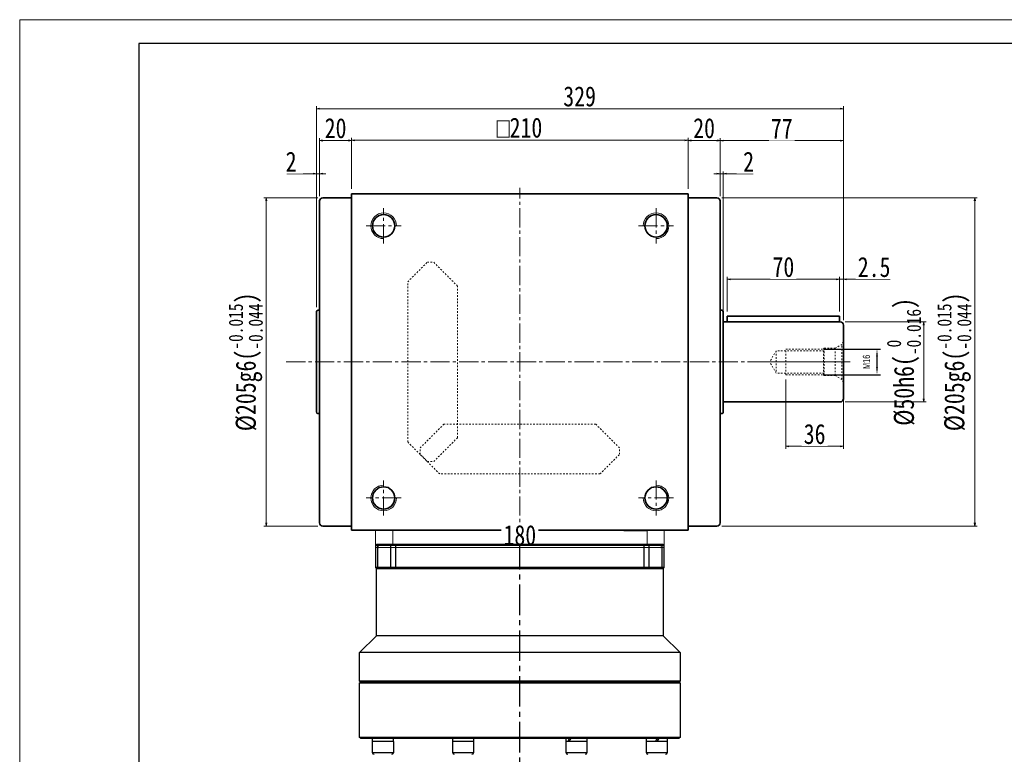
# Model space of a CAD drawing. Header units: millimetres. Extents: x 4321 to 5575, y 2156 to 3038.
# Tile 2 of 4: x 4328 to 4942, y 2579 to 3038. Entities that reach past the tile are written whole.
import ezdxf

# ---------------------------------------------------------------- set-up
doc = ezdxf.new("R2010")
doc.units = ezdxf.units.MM
doc.header["$PDSIZE"] = -5
for name, pattern in [('CENTER2', [28.575, 19.05, -3.175, 3.175, -3.175]), ('点画线', [18, 12, -2, 2, -2]), ('虚线', [2, 1, -1])]:
    doc.linetypes.add(name, pattern=pattern)
doc.layers.get('0').update_dxf_attribs({"lineweight": 35})
doc.layers.add('1轮廓实线层', color=7, linetype='Continuous')
doc.layers.add('3中心线层', color=1, linetype='CENTER2')
for name, color, linetype, lineweight in [('中心线层', 1, '点画线', 18), ('图框_外框线', 7, 'Continuous', 18), ('尺寸线层', 3, 'Continuous', 18), ('粗实线', 7, 'Continuous', 50), ('粗实线层', 7, 'Continuous', 35), ('虚线层', 6, '虚线', 18)]:
    doc.layers.add(name, color=color, linetype=linetype, lineweight=lineweight)
doc.styles.add('宋体', font='SimSun.ttf', dxfattribs={"width": 0.8})
doc.styles.add('标准', font='txt', dxfattribs={"width": 0.667})
doc.dimstyles.new('a4-1-1.5', dxfattribs={"dimtxt": 4.5, "dimasz": 4.5, "dimexe": 2.25, "dimexo": 0, "dimgap": 0.75, "dimtad": 1, "dimdec": 3, "dimdsep": 46, "dimtxsty": '标准', "dimblk": '_CAXARROW', "dimcen": 0, "dimdle": 9, "dimazin": 2, "dimtfac": 0.707107, "dimtdec": 3, "dimtix": 1, "dimtmove": 2, "dimatfit": 3, "dimfxl": 0, "dimfrac": 2, "dimtolj": 1, "dimarcsym": 0})
doc.dimstyles.new('A水平标注$0', dxfattribs={"dimtxt": 3.5, "dimasz": 2, "dimexe": 1.5, "dimexo": 3, "dimgap": 1.1, "dimtad": 1, "dimtoh": 1, "dimdec": 4, "dimdsep": 46, "dimtxsty": '宋体', "dimblk": 'OPEN', "dimcen": 3, "dimclrd": 3, "dimclre": 3, "dimclrt": 6, "dimadec": 0, "dimazin": 0, "dimtm": 1e-09, "dimtfac": 1, "dimtdec": 4, "dimtix": 1, "dimtmove": 0, "dimatfit": 3, "dimldrblk": 'OPEN', "dimfxl": 0, "dimlwd": 13, "dimlwe": 13, "dimarcsym": 0})

# ---------------------------------------------------------------- blocks, each defined once
blk = doc.blocks.new('m16螺纹中心孔_3')
at = {"layer": '中心线层', "linetype": '点画线', "lineweight": 18}
blk.add_line((49.71, 0), (-4.25, 0), dxfattribs=at)
at = {"layer": '粗实线层', "color": 6, "linetype": '虚线', "lineweight": 18}
for p, q in [((0, -12.65), (0, 12.65)), ((0, 12.65), (0.99, 10.93)), ((5.2, 8.5), (0.99, 10.93)), ((0.99, -10.93), (0.99, 10.93)), ((12, 8.5), (5.2, 8.5)), ((5.2, -8.5), (5.2, 8.5)), ((12.5, 8), (12, 8.5)), ((12, -8.5), (12, 8.5)), ((12, 7), (42, 7)), ((36, 8), (12.5, 8)), ((12.5, -8), (12.5, 8)), ((36, -8), (36, 8)), ((42, 7), (46.04, 0)), ((42, 7), (42, -7)), ((42, -7), (46.04, 0)), ((0, -12.65), (0.99, -10.93)), ((5.2, -8.5), (0.99, -10.93)), ((12, -8.5), (5.2, -8.5)), ((12, -7), (42, -7)), ((12.5, -8), (12, -8.5)), ((36, -8), (12.5, -8))]:
    blk.add_line(p, q, dxfattribs=at)
blk = doc.blocks.new('_Open')
at = {"color": 0, "linetype": 'ByBlock', "lineweight": -2}
for p, q in [((-1, 0.17), (0, 0)), ((-1, -0.17), (0, 0)), ((0, 0), (-1, 0))]:
    blk.add_line(p, q, dxfattribs=at)
blk = doc.blocks.new('*X2')
at = {"layer": 'Defpoints', "color": 0, "transparency": 16777216}
for p in [(4516.8, 2926.67), (4481.52, 2721.67), (4516.8, 2721.67)]:
    blk.add_point(p, dxfattribs=at)
at = {"layer": '尺寸线层', "color": 3, "lineweight": 13, "transparency": 16777216}
for p, q in [((4513.8, 2926.67), (4480.02, 2926.67)), ((4481.52, 2924.67), (4481.52, 2723.67)), ((4513.8, 2721.67), (4480.02, 2721.67))]:
    blk.add_line(p, q, dxfattribs=at)
at = {"layer": '尺寸线层', "color": 3, "lineweight": 13, "transparency": 16777216, "xscale": 2, "yscale": 2, "zscale": 2}
for p, rotation in [((4481.52, 2926.67), 90), ((4481.52, 2721.67), 270)]:
    blk.add_blockref('_Open', p, dxfattribs=dict(at, rotation=rotation))
at = {"layer": '尺寸线层', "color": 6, "transparency": 16777216, "insert": (4468.71, 2824.17), "char_height": 12.5, "attachment_point": 5, "rotation": 90, "style": '宋体'}
blk.add_mtext('{\\A1;\\A1;%%C205g6({\\H0.707107x;\\S-0.015^ -0.044;})}', dxfattribs=at)
blk = doc.blocks.new('*X3')
at = {"layer": 'Defpoints', "color": 0, "transparency": 16777216}
for p in [(4744.8, 2962.57), (4534.8, 2929.17), (4744.8, 2929.17)]:
    blk.add_point(p, dxfattribs=at)
at = {"layer": '尺寸线层', "color": 3, "lineweight": 13, "transparency": 16777216}
for p, q in [((4534.8, 2932.17), (4534.8, 2964.07)), ((4536.8, 2962.57), (4742.8, 2962.57)), ((4744.8, 2932.17), (4744.8, 2964.07))]:
    blk.add_line(p, q, dxfattribs=at)
at = {"layer": '尺寸线层', "color": 3, "lineweight": 13, "transparency": 16777216, "xscale": 2, "yscale": 2, "zscale": 2}
for p, rotation in [((4534.8, 2962.57), 179.9999999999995), ((4744.8, 2962.57), 359.9999999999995)]:
    blk.add_blockref('_Open', p, dxfattribs=dict(at, rotation=rotation))
at = {"layer": '尺寸线层', "color": 6, "transparency": 16777216, "insert": (4639.58, 2970.39), "char_height": 12.5, "attachment_point": 5, "style": '宋体', "bg_fill": 3, "box_fill_scale": 1.1, "bg_fill_color": 257, "bg_fill_transparency": 0}
blk.add_mtext('{\\famgdt|b0|i0|c0|p0;o}{210}', dxfattribs=at)
blk = doc.blocks.new('*X4')
at = {"layer": 'Defpoints', "color": 0, "transparency": 16777216}
for p in [(4534.8, 2929.17), (4514.8, 2924.67)]:
    blk.add_point(p, dxfattribs=at)
at = {"layer": '尺寸线层', "color": 3, "lineweight": 13, "transparency": 16777216}
for p, q in [((4514.8, 2927.67), (4514.8, 2963.97)), ((4532.8, 2962.47), (4516.8, 2962.47)), ((4534.8, 2932.17), (4534.8, 2963.97))]:
    blk.add_line(p, q, dxfattribs=at)
at = {"layer": '尺寸线层', "color": 3, "lineweight": 13, "transparency": 16777216, "xscale": 2, "yscale": 2, "zscale": 2, "rotation": 180}
blk.add_blockref('_Open', (4514.8, 2962.47), dxfattribs=at)
at = {"layer": '尺寸线层', "color": 3, "lineweight": 13, "transparency": 16777216, "xscale": 2, "yscale": 2, "zscale": 2}
blk.add_blockref('_Open', (4534.8, 2962.47), dxfattribs=at)
at = {"layer": '尺寸线层', "color": 6, "transparency": 16777216, "insert": (4524.8, 2970.08), "char_height": 12.5, "attachment_point": 5, "style": '宋体', "bg_fill": 3, "box_fill_scale": 1.1, "bg_fill_color": 257, "bg_fill_transparency": 0}
blk.add_mtext('20', dxfattribs=at)
at = {"layer": 'Defpoints', "color": 0, "transparency": 16777216}
blk.add_point((4514.8, 2962.47), dxfattribs=at)
blk = doc.blocks.new('*X5')
at = {"layer": 'Defpoints', "color": 0, "transparency": 16777216}
for p in [(4512.8, 2941.71), (4514.8, 2924.67), (4512.8, 2855.42)]:
    blk.add_point(p, dxfattribs=at)
at = {"layer": '尺寸线层', "color": 3, "lineweight": 13, "transparency": 16777216}
for p, q in [((4494.27, 2941.71), (4501.31, 2941.71)), ((4501.31, 2941.71), (4510.8, 2941.71)), ((4512.8, 2858.42), (4512.8, 2943.21)), ((4514.8, 2941.71), (4512.8, 2941.71)), ((4514.8, 2927.67), (4514.8, 2943.21)), ((4516.8, 2941.71), (4518.8, 2941.71))]:
    blk.add_line(p, q, dxfattribs=at)
at = {"layer": '尺寸线层', "color": 3, "lineweight": 13, "transparency": 16777216, "xscale": 2, "yscale": 2, "zscale": 2}
blk.add_blockref('_Open', (4512.8, 2941.71), dxfattribs=at)
at = {"layer": '尺寸线层', "color": 3, "lineweight": 13, "transparency": 16777216, "xscale": 2, "yscale": 2, "zscale": 2, "rotation": 180}
blk.add_blockref('_Open', (4514.8, 2941.71), dxfattribs=at)
at = {"layer": '尺寸线层', "color": 6, "transparency": 16777216, "insert": (4497.04, 2949.25), "char_height": 12.5, "attachment_point": 5, "style": '宋体', "bg_fill": 3, "box_fill_scale": 1.1, "bg_fill_color": 257, "bg_fill_transparency": 0}
blk.add_mtext('2', dxfattribs=at)
blk = doc.blocks.new('*X6')
at = {"layer": 'Defpoints', "color": 0, "transparency": 16777216}
for p in [(4512.8, 2982.32), (4512.8, 2855.42), (4841.8, 2847.17)]:
    blk.add_point(p, dxfattribs=at)
at = {"layer": '尺寸线层', "color": 3, "lineweight": 13, "transparency": 16777216}
for p, q in [((4512.8, 2858.42), (4512.8, 2983.82)), ((4839.8, 2982.32), (4514.8, 2982.32)), ((4841.8, 2850.17), (4841.8, 2983.82))]:
    blk.add_line(p, q, dxfattribs=at)
at = {"layer": '尺寸线层', "color": 3, "lineweight": 13, "transparency": 16777216, "xscale": 2, "yscale": 2, "zscale": 2, "rotation": 180}
blk.add_blockref('_Open', (4512.8, 2982.32), dxfattribs=at)
at = {"layer": '尺寸线层', "color": 3, "lineweight": 13, "transparency": 16777216, "xscale": 2, "yscale": 2, "zscale": 2}
blk.add_blockref('_Open', (4841.8, 2982.32), dxfattribs=at)
at = {"layer": '尺寸线层', "color": 6, "transparency": 16777216, "insert": (4677.12, 2989.93), "char_height": 12.5, "attachment_point": 5, "style": '宋体', "bg_fill": 3, "box_fill_scale": 1.1, "bg_fill_color": 257, "bg_fill_transparency": 0}
blk.add_mtext('329', dxfattribs=at)
blk = doc.blocks.new('*X7')
at = {"layer": 'Defpoints', "color": 0, "transparency": 16777216}
for p in [(4744.8, 2929.17), (4764.8, 2924.67)]:
    blk.add_point(p, dxfattribs=at)
at = {"layer": '尺寸线层', "color": 3, "lineweight": 13, "transparency": 16777216}
for p, q in [((4744.8, 2932.17), (4744.8, 2963.97)), ((4746.8, 2962.47), (4762.8, 2962.47)), ((4764.8, 2927.67), (4764.8, 2963.97))]:
    blk.add_line(p, q, dxfattribs=at)
at = {"layer": '尺寸线层', "color": 3, "lineweight": 13, "transparency": 16777216, "xscale": 2, "yscale": 2, "zscale": 2}
for p, rotation in [((4744.8, 2962.47), 179.9999999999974), ((4764.8, 2962.47), 359.9999999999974)]:
    blk.add_blockref('_Open', p, dxfattribs=dict(at, rotation=rotation))
at = {"layer": '尺寸线层', "color": 6, "transparency": 16777216, "insert": (4754.8, 2970.08), "char_height": 12.5, "attachment_point": 5, "style": '宋体', "bg_fill": 3, "box_fill_scale": 1.1, "bg_fill_color": 257, "bg_fill_transparency": 0}
blk.add_mtext('20', dxfattribs=at)
at = {"layer": 'Defpoints', "color": 0, "transparency": 16777216}
blk.add_point((4764.8, 2962.47), dxfattribs=at)
blk = doc.blocks.new('*X8')
at = {"layer": 'Defpoints', "color": 0, "transparency": 16777216}
for p in [(4841.8, 2962.36), (4764.8, 2924.67), (4841.8, 2847.17)]:
    blk.add_point(p, dxfattribs=at)
at = {"layer": '尺寸线层', "color": 3, "lineweight": 13, "transparency": 16777216}
for p, q in [((4764.8, 2927.67), (4764.8, 2963.86)), ((4766.8, 2962.36), (4839.8, 2962.36)), ((4841.8, 2850.17), (4841.8, 2963.86))]:
    blk.add_line(p, q, dxfattribs=at)
at = {"layer": '尺寸线层', "color": 3, "lineweight": 13, "transparency": 16777216, "xscale": 2, "yscale": 2, "zscale": 2, "rotation": 180}
blk.add_blockref('_Open', (4764.8, 2962.36), dxfattribs=at)
at = {"layer": '尺寸线层', "color": 3, "lineweight": 13, "transparency": 16777216, "xscale": 2, "yscale": 2, "zscale": 2}
blk.add_blockref('_Open', (4841.8, 2962.36), dxfattribs=at)
at = {"layer": '尺寸线层', "color": 6, "transparency": 16777216, "insert": (4803.3, 2969.9), "char_height": 12.5, "attachment_point": 5, "style": '宋体', "bg_fill": 3, "box_fill_scale": 1.1, "bg_fill_color": 257, "bg_fill_transparency": 0}
blk.add_mtext('77', dxfattribs=at)
blk = doc.blocks.new('*X9')
at = {"layer": 'Defpoints', "color": 0, "transparency": 16777216}
for p in [(4766.8, 2941.68), (4764.8, 2924.67), (4766.8, 2851.92)]:
    blk.add_point(p, dxfattribs=at)
at = {"layer": '尺寸线层', "color": 3, "lineweight": 13, "transparency": 16777216}
for p, q in [((4762.8, 2941.68), (4760.8, 2941.68)), ((4764.8, 2927.67), (4764.8, 2943.18)), ((4764.8, 2941.68), (4766.8, 2941.68)), ((4766.8, 2854.92), (4766.8, 2943.18)), ((4778.32, 2941.68), (4768.8, 2941.68)), ((4785.35, 2941.68), (4778.32, 2941.68))]:
    blk.add_line(p, q, dxfattribs=at)
at = {"layer": '尺寸线层', "color": 3, "lineweight": 13, "transparency": 16777216, "xscale": 2, "yscale": 2, "zscale": 2}
blk.add_blockref('_Open', (4764.8, 2941.68), dxfattribs=at)
at = {"layer": '尺寸线层', "color": 3, "lineweight": 13, "transparency": 16777216, "xscale": 2, "yscale": 2, "zscale": 2, "rotation": 180}
blk.add_blockref('_Open', (4766.8, 2941.68), dxfattribs=at)
at = {"layer": '尺寸线层', "color": 6, "transparency": 16777216, "insert": (4782.59, 2949.22), "char_height": 12.5, "attachment_point": 5, "style": '宋体', "bg_fill": 3, "box_fill_scale": 1.1, "bg_fill_color": 257, "bg_fill_transparency": 0}
blk.add_mtext('2', dxfattribs=at)
blk = doc.blocks.new('_CAXARROW')
blk.add_hatch(color=0).paths.add_polyline_path([(0, 0), (-1, 0.125), (-1, -0.125)], flags=0)
blk = doc.blocks.new('*X10')
at = {"layer": 'Defpoints', "color": 0, "transparency": 16777216}
for p in [(4829.3, 2832.17), (4829.3, 2816.17), (4862.73, 2816.17)]:
    blk.add_point(p, dxfattribs=at)
at = {"layer": '尺寸线层', "color": 0, "lineweight": -2, "transparency": 16777216}
for p, q in [((4829.3, 2832.17), (4864.98, 2832.17)), ((4862.73, 2827.67), (4862.73, 2820.67)), ((4829.3, 2816.17), (4864.98, 2816.17))]:
    blk.add_line(p, q, dxfattribs=at)
at = {"layer": '尺寸线层', "color": 0, "lineweight": -2, "transparency": 16777216, "xscale": 4.5, "yscale": 4.5, "zscale": 4.5}
for p, rotation in [((4862.73, 2832.17), 90), ((4862.73, 2816.17), 270)]:
    blk.add_blockref('_CAXARROW', p, dxfattribs=dict(at, rotation=rotation))
at = {"layer": '尺寸线层', "color": 0, "transparency": 16777216, "insert": (4856.18, 2824.17), "char_height": 4.5, "attachment_point": 5, "rotation": 90, "style": '标准', "bg_fill": 3, "box_fill_scale": 1.1, "bg_fill_color": 257, "bg_fill_transparency": 0}
blk.add_mtext('\\A1;M16', dxfattribs=at)
blk = doc.blocks.new('*X11')
at = {"layer": 'Defpoints', "color": 0, "transparency": 16777216}
for p in [(4839.8, 2849.17), (4839.8, 2799.17), (4891.92, 2799.17)]:
    blk.add_point(p, dxfattribs=at)
at = {"layer": '尺寸线层', "color": 3, "lineweight": 13, "transparency": 16777216}
for p, q in [((4842.8, 2849.17), (4893.42, 2849.17)), ((4891.92, 2847.17), (4891.92, 2801.17)), ((4842.8, 2799.17), (4893.42, 2799.17))]:
    blk.add_line(p, q, dxfattribs=at)
at = {"layer": '尺寸线层', "color": 3, "lineweight": 13, "transparency": 16777216, "xscale": 2, "yscale": 2, "zscale": 2}
for p, rotation in [((4891.92, 2849.17), 90), ((4891.92, 2799.17), 270)]:
    blk.add_blockref('_Open', p, dxfattribs=dict(at, rotation=rotation))
at = {"layer": '尺寸线层', "color": 6, "transparency": 16777216, "insert": (4879.52, 2824.17), "char_height": 12.5, "attachment_point": 5, "rotation": 90, "style": '宋体'}
blk.add_mtext('{\\A1;\\A1;%%C50h6({\\H0.707107x;\\S 0^ -0.016;})}', dxfattribs=at)
blk = doc.blocks.new('*X12')
at = {"layer": 'Defpoints', "color": 0, "transparency": 16777216}
for p in [(4762.8, 2926.67), (4762.8, 2721.67), (4923.78, 2721.67)]:
    blk.add_point(p, dxfattribs=at)
at = {"layer": '尺寸线层', "color": 3, "lineweight": 13, "transparency": 16777216}
for p, q in [((4765.8, 2926.67), (4925.28, 2926.67)), ((4923.78, 2924.67), (4923.78, 2723.67)), ((4765.8, 2721.67), (4925.28, 2721.67))]:
    blk.add_line(p, q, dxfattribs=at)
at = {"layer": '尺寸线层', "color": 3, "lineweight": 13, "transparency": 16777216, "xscale": 2, "yscale": 2, "zscale": 2}
for p, rotation in [((4923.78, 2926.67), 90), ((4923.78, 2721.67), 270)]:
    blk.add_blockref('_Open', p, dxfattribs=dict(at, rotation=rotation))
at = {"layer": '尺寸线层', "color": 6, "transparency": 16777216, "insert": (4910.97, 2824.17), "char_height": 12.5, "attachment_point": 5, "rotation": 90, "style": '宋体'}
blk.add_mtext('{\\A1;\\A1;%%C205g6({\\H0.707107x;\\S-0.015^ -0.044;})}', dxfattribs=at)
blk = doc.blocks.new('*X13')
at = {"layer": 'Defpoints', "color": 0, "transparency": 16777216}
for p in [(4805.8, 2816.17), (4841.8, 2806.17), (4805.8, 2771.45)]:
    blk.add_point(p, dxfattribs=at)
at = {"layer": '尺寸线层', "color": 3, "lineweight": 13, "transparency": 16777216}
for p, q in [((4805.8, 2813.17), (4805.8, 2769.95)), ((4841.8, 2803.17), (4841.8, 2769.95)), ((4839.8, 2771.45), (4807.8, 2771.45))]:
    blk.add_line(p, q, dxfattribs=at)
at = {"layer": '尺寸线层', "color": 3, "lineweight": 13, "transparency": 16777216, "xscale": 2, "yscale": 2, "zscale": 2, "rotation": 180}
blk.add_blockref('_Open', (4805.8, 2771.45), dxfattribs=at)
at = {"layer": '尺寸线层', "color": 3, "lineweight": 13, "transparency": 16777216, "xscale": 2, "yscale": 2, "zscale": 2}
blk.add_blockref('_Open', (4841.8, 2771.45), dxfattribs=at)
at = {"layer": '尺寸线层', "color": 6, "transparency": 16777216, "insert": (4823.8, 2779.06), "char_height": 12.5, "attachment_point": 5, "style": '宋体', "bg_fill": 3, "box_fill_scale": 1.1, "bg_fill_color": 257, "bg_fill_transparency": 0}
blk.add_mtext('36', dxfattribs=at)
blk = doc.blocks.new('*X26')
at = {"layer": 'Defpoints', "color": 0, "transparency": 16777216}
for p in [(4839.3, 2875.81), (4839.3, 2852.67), (4841.8, 2847.17)]:
    blk.add_point(p, dxfattribs=at)
at = {"layer": '尺寸线层', "color": 3, "lineweight": 13, "transparency": 16777216}
for p, q in [((4839.3, 2855.67), (4839.3, 2877.31)), ((4841.8, 2850.17), (4841.8, 2877.31)), ((4837.3, 2875.81), (4835.3, 2875.81)), ((4841.8, 2875.81), (4839.3, 2875.81)), ((4849.51, 2875.81), (4843.8, 2875.81)), ((4870.85, 2875.81), (4849.51, 2875.81))]:
    blk.add_line(p, q, dxfattribs=at)
at = {"layer": '尺寸线层', "color": 3, "lineweight": 13, "transparency": 16777216, "xscale": 2, "yscale": 2, "zscale": 2}
blk.add_blockref('_Open', (4839.3, 2875.81), dxfattribs=at)
at = {"layer": '尺寸线层', "color": 3, "lineweight": 13, "transparency": 16777216, "xscale": 2, "yscale": 2, "zscale": 2, "rotation": 180}
blk.add_blockref('_Open', (4841.8, 2875.81), dxfattribs=at)
at = {"layer": '尺寸线层', "color": 6, "transparency": 16777216, "insert": (4860.93, 2883.35), "char_height": 12.5, "attachment_point": 5, "style": '宋体', "bg_fill": 3, "box_fill_scale": 1.1, "bg_fill_color": 257, "bg_fill_transparency": 0}
blk.add_mtext('2.5', dxfattribs=at)
blk = doc.blocks.new('*X27')
at = {"layer": 'Defpoints', "color": 0, "transparency": 16777216}
for p in [(4769.3, 2875.81), (4769.3, 2852.67), (4839.3, 2852.67)]:
    blk.add_point(p, dxfattribs=at)
at = {"layer": '尺寸线层', "color": 3, "lineweight": 13, "transparency": 16777216}
for p, q in [((4769.3, 2855.67), (4769.3, 2877.31)), ((4839.3, 2855.67), (4839.3, 2877.31)), ((4837.3, 2875.81), (4771.3, 2875.81))]:
    blk.add_line(p, q, dxfattribs=at)
at = {"layer": '尺寸线层', "color": 3, "lineweight": 13, "transparency": 16777216, "xscale": 2, "yscale": 2, "zscale": 2, "rotation": 180}
blk.add_blockref('_Open', (4769.3, 2875.81), dxfattribs=at)
at = {"layer": '尺寸线层', "color": 3, "lineweight": 13, "transparency": 16777216, "xscale": 2, "yscale": 2, "zscale": 2}
blk.add_blockref('_Open', (4839.3, 2875.81), dxfattribs=at)
at = {"layer": '尺寸线层', "color": 6, "transparency": 16777216, "insert": (4804.3, 2883.42), "char_height": 12.5, "attachment_point": 5, "style": '宋体', "bg_fill": 3, "box_fill_scale": 1.1, "bg_fill_color": 257, "bg_fill_transparency": 0}
blk.add_mtext('70', dxfattribs=at)
blk = doc.blocks.new('*X30')
at = {"layer": 'Defpoints', "color": 0, "transparency": 16777216}
for p in [(4549.8, 2710.17), (4729.8, 2710.17), (4729.8, 2708.3)]:
    blk.add_point(p, dxfattribs=at)
at = {"layer": '尺寸线层', "color": 3, "lineweight": 13, "transparency": 16777216}
for p, q in [((4549.8, 2707.17), (4549.8, 2706.8)), ((4551.8, 2708.3), (4727.8, 2708.3)), ((4729.8, 2707.17), (4729.8, 2706.8))]:
    blk.add_line(p, q, dxfattribs=at)
at = {"layer": '尺寸线层', "color": 3, "lineweight": 13, "transparency": 16777216, "xscale": 2, "yscale": 2, "zscale": 2, "rotation": 180}
blk.add_blockref('_Open', (4549.8, 2708.3), dxfattribs=at)
at = {"layer": '尺寸线层', "color": 3, "lineweight": 13, "transparency": 16777216, "xscale": 2, "yscale": 2, "zscale": 2}
blk.add_blockref('_Open', (4729.8, 2708.3), dxfattribs=at)
at = {"layer": '尺寸线层', "color": 6, "transparency": 16777216, "insert": (4639.8, 2715.91), "char_height": 12.5, "attachment_point": 5, "style": '宋体', "bg_fill": 3, "box_fill_scale": 1.1, "bg_fill_color": 257, "bg_fill_transparency": 0}
blk.add_mtext('180', dxfattribs=at)

msp = doc.modelspace()

# ---------------------------------------------------------------- linework, layer by layer
at = {"color": 7, "linetype": 'Continuous', "lineweight": 15}
for p, q in [((4549.8021, 2719.1694), (4549.8021, 2710.1694)), ((4560.4296, 2710.1694), (4560.4296, 2719.1694)), ((4719.1747, 2719.1694), (4719.1747, 2710.1694)), ((4729.8021, 2710.1694), (4729.8021, 2719.1694)), ((4549.8021, 2710.1694), (4560.4296, 2710.1694)), ((4639.8021, 2710.1694), (4560.4296, 2710.1694)), ((4719.1747, 2710.1694), (4639.8021, 2710.1694)), ((4719.1747, 2710.1694), (4729.8021, 2710.1694))]:
    msp.add_line(p, q, dxfattribs=at)
at = {"layer": '1轮廓实线层', "linetype": 'Continuous', "lineweight": 30}
for p, q in [((4551.1065, 2695.6694), (4549.8021, 2695.6694)), ((4550.3021, 2695.1694), (4549.8021, 2695.6694)), ((4550.3021, 2653.1694), (4550.3021, 2695.1694)), ((4550.3021, 2695.1694), (4551.4761, 2695.1694)), ((4558.9747, 2695.6694), (4551.1065, 2695.6694)), ((4551.4761, 2695.1694), (4551.1065, 2695.6694)), ((4551.4761, 2695.1694), (4559.3114, 2695.1694)), ((4562.3425, 2695.6694), (4558.9747, 2695.6694)), ((4559.3114, 2695.1694), (4558.9747, 2695.6694)), ((4559.3114, 2695.1694), (4562.3425, 2695.1694)), ((4717.2618, 2695.6694), (4562.3425, 2695.6694)), ((4562.3425, 2695.1694), (4562.3425, 2695.6694)), ((4562.3425, 2695.1694), (4639.8021, 2695.1694)), ((4639.8021, 2695.1694), (4717.2618, 2695.1694)), ((4720.6296, 2695.6694), (4717.2618, 2695.6694)), ((4717.2618, 2695.1694), (4717.2618, 2695.6694)), ((4717.2618, 2695.1694), (4720.2928, 2695.1694)), ((4720.2928, 2695.1694), (4720.6296, 2695.6694)), ((4720.2928, 2695.1694), (4728.1282, 2695.1694)), ((4728.4978, 2695.6694), (4720.6296, 2695.6694)), ((4728.1282, 2695.1694), (4728.4978, 2695.6694)), ((4728.1282, 2695.1694), (4729.3021, 2695.1694)), ((4729.8021, 2695.6694), (4728.4978, 2695.6694)), ((4729.8021, 2695.6694), (4729.3021, 2695.1694)), ((4729.3021, 2695.1694), (4729.3021, 2653.1694)), ((4539.8021, 2642.6694), (4550.3021, 2653.1694)), ((4729.3021, 2653.1694), (4550.3021, 2653.1694)), ((4729.3021, 2653.1694), (4739.8021, 2642.6694)), ((4539.8021, 2624.6694), (4539.8021, 2642.6694)), ((4739.8021, 2642.6694), (4539.8021, 2642.6694)), ((4739.8021, 2642.6694), (4739.8021, 2624.6694)), ((4540.3021, 2624.1694), (4539.8021, 2624.6694)), ((4639.8021, 2624.6694), (4539.8021, 2624.6694)), ((4739.8021, 2624.6694), (4639.8021, 2624.6694)), ((4739.8021, 2624.6694), (4739.3021, 2624.1694)), ((4539.8021, 2623.6694), (4540.3021, 2624.1694)), ((4539.8021, 2589.6694), (4539.8021, 2623.6694)), ((4539.8021, 2623.6694), (4639.8021, 2623.6694)), ((4639.8021, 2624.1694), (4540.3021, 2624.1694)), ((4739.3021, 2624.1694), (4639.8021, 2624.1694)), ((4639.8021, 2623.6694), (4739.8021, 2623.6694)), ((4739.3021, 2624.1694), (4739.8021, 2623.6694)), ((4739.8021, 2623.6694), (4739.8021, 2589.6694)), ((4540.3021, 2589.1694), (4539.8021, 2589.6694)), ((4739.8021, 2589.6694), (4539.8021, 2589.6694)), ((4540.3021, 2589.1694), (4739.3021, 2589.1694)), ((4547.9033, 2587.0694), (4547.9033, 2589.1694)), ((4560.7833, 2589.1694), (4560.7833, 2587.0694)), ((4597.9639, 2588.7045), (4597.9639, 2589.1694)), ((4610.8439, 2589.1694), (4610.8439, 2587.0694)), ((4668.7604, 2587.0694), (4668.7604, 2589.1694)), ((4681.6404, 2589.1694), (4681.6404, 2587.0694)), ((4718.821, 2587.0694), (4718.821, 2589.1694)), ((4731.701, 2589.1694), (4731.701, 2587.0694)), ((4739.8021, 2589.6694), (4739.3021, 2589.1694)), ((4547.8433, 2580.0694), (4547.8433, 2587.0694)), ((4556.0256, 2587.0694), (4547.8433, 2587.0694)), ((4560.8433, 2587.0694), (4556.0256, 2587.0694)), ((4560.8433, 2587.0694), (4560.8433, 2580.0694)), ((4597.9039, 2580.0694), (4597.9039, 2587.0694)), ((4610.0331, 2587.0694), (4597.9039, 2587.0694)), ((4610.9039, 2587.0694), (4610.0331, 2587.0694)), ((4610.9039, 2587.0694), (4610.9039, 2580.0694)), ((4668.7004, 2580.0694), (4668.7004, 2587.0694)), ((4681.7004, 2587.0694), (4668.7004, 2587.0694)), ((4681.7004, 2587.0694), (4681.7004, 2580.0694)), ((4718.761, 2580.0694), (4718.761, 2587.0694)), ((4731.761, 2587.0694), (4718.761, 2587.0694)), ((4731.761, 2587.0694), (4731.761, 2580.0694)), ((4556.0256, 2580.0694), (4547.8433, 2580.0694)), ((4560.8433, 2580.0694), (4556.0256, 2580.0694)), ((4610.0331, 2580.0694), (4597.9039, 2580.0694)), ((4610.9039, 2580.0694), (4610.0331, 2580.0694)), ((4681.7004, 2580.0694), (4668.7004, 2580.0694)), ((4731.761, 2580.0694), (4718.761, 2580.0694))]:
    msp.add_line(p, q, dxfattribs=at)
for centre, start, end in [((4548.8433, 2580.0694), 180, 270), ((4559.8433, 2580.0694), 270, 0), ((4598.9039, 2580.0694), 180, 270), ((4609.9039, 2580.0694), 270, 0), ((4669.7004, 2580.0694), 180, 270), ((4680.7004, 2580.0694), 270, 0), ((4719.761, 2580.0694), 180, 270), ((4730.761, 2580.0694), 270, 0)]:
    msp.add_arc(centre, 1, start, end, dxfattribs=at)
at = {"layer": '1轮廓实线层', "linetype": 'Continuous', "lineweight": 30, "extrusion": (0, 0, -1)}
for centre, major_axis, ratio, start_param, end_param in [((4604.4039, 2589.1694), (0.402, 11.152), 0.57634879, 4.55557438, 4.69161724), ((4604.4039, 2587.0694), (0.402, 11.152), 0.57634879, 4.69161724, 4.88101392), ((4675.2004, 2589.1694), (5.3605, 11.0184), 0.32391898, 4.36668928, 4.55608595), ((4675.2004, 2587.0694), (5.3605, 11.0184), 0.32391898, 4.55608595, 4.74548262), ((4725.261, 2589.1694), (6.4369, 11.1538), 0.01805203, 1.56037889, 1.74977556), ((4725.261, 2587.0694), (4.3379, 7.5167), 0.01805203, 1.27724822, 1.56037889), ((4725.261, 2587.0694), (6.4369, 11.1538), 0.01805203, 1.37098221, 1.56037889)]:
    msp.add_ellipse(centre, major_axis=major_axis, ratio=ratio, start_param=start_param, end_param=end_param, dxfattribs=at)
at = {"layer": '中心线层'}
for p, q in [((4493.9532, 2824.1694), (4846.0521, 2824.1694)), ((4554.8021, 2728.1694), (4554.8021, 2750.1694)), ((4724.8021, 2750.1694), (4724.8021, 2728.1694)), ((4565.8021, 2739.1694), (4543.8021, 2739.1694)), ((4735.8021, 2739.1694), (4713.8021, 2739.1694))]:
    msp.add_line(p, q, dxfattribs=at)
at = {"layer": '粗实线', "lineweight": 40}
msp.add_line((4704.8022, 2719.1694), (4718.8022, 2719.1694), dxfattribs=at)
at = {"layer": '粗实线层'}
for p, q in [((4534.8021, 2926.6694), (4516.8021, 2926.6694)), ((4534.8021, 2719.1694), (4534.8021, 2929.1694)), ((4534.8021, 2929.1694), (4744.8021, 2929.1694)), ((4744.8021, 2719.1694), (4744.8021, 2929.1694)), ((4744.8021, 2926.6694), (4762.8021, 2926.6694)), ((4514.8021, 2924.6694), (4514.8021, 2723.6694)), ((4764.8021, 2924.6694), (4764.8021, 2723.6694)), ((4512.8021, 2792.9194), (4512.8021, 2855.4194)), ((4839.8021, 2849.1694), (4766.8021, 2849.1694)), ((4841.8021, 2847.1694), (4841.8021, 2801.1694)), ((4839.8021, 2799.1694), (4766.8021, 2799.1694)), ((4514.8021, 2791.9194), (4513.8021, 2791.9194)), ((4764.8021, 2791.9194), (4765.8021, 2791.9194)), ((4534.8021, 2721.6694), (4516.8021, 2721.6694)), ((4744.8021, 2719.1694), (4534.8021, 2719.1694)), ((4744.8021, 2721.6694), (4762.8021, 2721.6694))]:
    msp.add_line(p, q, dxfattribs=at)
for centre in [(4554.8021, 2739.1694), (4724.8021, 2739.1694)]:
    msp.add_circle(centre, 7, dxfattribs=at)
for centre, radius, start, end in [((4516.8021, 2924.6694), 2, 90, 180), ((4762.8021, 2924.6694), 2, 0, 90), ((4839.8021, 2847.1694), 2, 0, 90), ((4839.8021, 2801.1694), 2, 270, 360), ((4513.8021, 2792.9194), 1, 180, 270), ((4765.8021, 2792.9194), 1, 270.0000003, 0.0000005), ((4516.8021, 2723.6694), 2, 180, 270), ((4762.8021, 2723.6694), 2, 270, 0)]:
    msp.add_arc(centre, radius, start, end, dxfattribs=at)
at = {"layer": '粗实线层', "lineweight": 18}
for centre, start, end in [((4554.8021, 2739.1694), 90, 0), ((4724.8021, 2739.1694), 180, 90)]:
    msp.add_arc(centre, 8, start, end, dxfattribs=at)
at = {"layer": '虚线层'}
for p, q in [((4592.4469, 2785.2994), (4577.5021, 2770.3546)), ((4687.1574, 2785.2994), (4592.4469, 2785.2994)), ((4687.1574, 2785.2994), (4702.1021, 2770.3546)), ((4569.8021, 2774.1694), (4582.1021, 2761.8694)), ((4600.9321, 2776.8141), (4585.9874, 2761.8694)), ((4577.5021, 2766.4694), (4577.5021, 2770.3546)), ((4589.8021, 2754.1694), (4577.5021, 2766.4694)), ((4689.8021, 2754.1694), (4702.1021, 2766.4694)), ((4702.1021, 2766.4694), (4702.1021, 2770.3546)), ((4582.1021, 2761.8694), (4585.9874, 2761.8694)), ((4689.8021, 2754.1694), (4589.8021, 2754.1694))]:
    msp.add_line(p, q, dxfattribs=at)

# ---------------------------------------------------------------- block references
at = {"layer": '粗实线层', "xscale": -1}
msp.add_blockref('m16螺纹中心孔_3', (4841.8021, 2824.1694), dxfattribs=at)

# ---------------------------------------------------------------- dimensions: what is measured, and where the dimension line sits
at = {"layer": '尺寸线层'}
dim = msp.add_linear_dim(base=(4481.516, 2721.6694), p1=(4516.8021, 2926.6694), p2=(4516.8021, 2721.6694), angle=270, text='{\\A1;\\A1;%%C205g6({\\H0.707107x;\\S-0.015^ -0.044;})}', dimstyle='A水平标注$0', override={"dimtxt": 12.5, "dimgap": 1.5, "dimdec": 1, "dimpost": '<>', "dimblk": 'Open', "dimtp": -0.015, "dimtm": 0.044, "dimtdec": 3, "dimtvp": 0.1, "dimtfill": 0, "dimtfillclr": 256, "dimtzin": 8}, dxfattribs=at)
dim.commit()
dim.dimension.update_dxf_attribs({"geometry": '*X2', "text_midpoint": (4481.516, 2824.1694), "dimtype": 160})

# ---------------------------------------------------------------- next in the draw order: dimensions: what is measured, and where the dimension line sits
dim = msp.add_linear_dim(base=(4744.8021, 2962.5749), p1=(4534.8021, 2929.1694), p2=(4744.8021, 2929.1694), text='{\\famgdt|b0|i0|c0|p0;o}{<>}', dimstyle='A水平标注$0', override={"dimtxt": 12.5, "dimgap": 1.5, "dimtad": 1, "dimdec": 1, "dimlfac": 1, "dimpost": '<>', "dimblk": 'Open', "dimse1": 0, "dimse2": 0, "dimsd1": 0, "dimsd2": 0, "dimtofl": 1, "dimtvp": 0.1, "dimtfill": 1, "dimtfillclr": 256}, dxfattribs=at)
dim.commit()
dim.dimension.update_dxf_attribs({"geometry": '*X3', "text_midpoint": (4639.5791, 2962.5749), "dimtype": 160})
dim = msp.add_linear_dim(base=(4862.7254, 2816.1694), p1=(4829.3021, 2832.1694), p2=(4829.3021, 2816.1694), angle=270, dimstyle='a4-1-1.5', override={"dimpost": 'M<>', "dimsah": 1, "dimtfac": 1, "dimtfill": 1, "dimtzin": 8}, dxfattribs=at)
dim.commit()
dim.dimension.update_dxf_attribs({"geometry": '*X10', "text_midpoint": (4856.1789, 2824.1694), "dimtype": 160})

# ---------------------------------------------------------------- next in the draw order: dimensions: what is measured, and where the dimension line sits
dim = msp.add_linear_dim(base=(4514.8021, 2962.4674), p1=(4534.8021, 2929.1694), p2=(4514.8021, 2924.6694), dimstyle='A水平标注$0', override={"dimtxt": 12.5, "dimgap": 1.5, "dimdec": 1, "dimpost": '<>', "dimblk": 'Open', "dimtvp": 0.1, "dimtfill": 1, "dimtfillclr": 256}, dxfattribs=at)
dim.commit()
dim.dimension.update_dxf_attribs({"geometry": '*X4', "text_midpoint": (4524.8021, 2962.4674), "dimtype": 160})

# ---------------------------------------------------------------- next in the draw order: dimensions: what is measured, and where the dimension line sits
dim = msp.add_linear_dim(base=(4512.8021, 2941.7062), p1=(4514.8021, 2924.6694), p2=(4512.8021, 2855.4194), dimstyle='A水平标注$0', override={"dimtxt": 12.5, "dimgap": 1.5, "dimdec": 1, "dimpost": '<>', "dimblk": 'Open', "dimtvp": 0.1, "dimtfill": 1, "dimtfillclr": 256}, dxfattribs=at)
dim.commit()
dim.dimension.update_dxf_attribs({"geometry": '*X5', "text_midpoint": (4497.0397, 2941.7062), "dimtype": 160})

# ---------------------------------------------------------------- next in the draw order: dimensions: what is measured, and where the dimension line sits
dim = msp.add_linear_dim(base=(4512.8021, 2982.3199), p1=(4841.8021, 2847.1694), p2=(4512.8021, 2855.4194), dimstyle='A水平标注$0', override={"dimtxt": 12.5, "dimgap": 1.5, "dimdec": 1, "dimpost": '<>', "dimblk": 'Open', "dimtvp": 0.1, "dimtfill": 1, "dimtfillclr": 256}, dxfattribs=at)
dim.commit()
dim.dimension.update_dxf_attribs({"geometry": '*X6', "text_midpoint": (4677.1234, 2982.3199), "dimtype": 160})

# ---------------------------------------------------------------- next in the draw order: linework, layer by layer
at = {"layer": '中心线层', "lineweight": 0}
msp.add_line((4639.8021, 2710.1694), (4639.8021, 2932.9809), dxfattribs=at)
at = {"layer": '中心线层'}
for p, q in [((4554.8021, 2898.1694), (4554.8021, 2920.1694)), ((4724.8021, 2920.1694), (4724.8021, 2898.1694)), ((4543.8021, 2909.1694), (4565.8021, 2909.1694)), ((4713.8021, 2909.1694), (4735.8021, 2909.1694))]:
    msp.add_line(p, q, dxfattribs=at)
at = {"layer": '粗实线层'}
msp.add_line((4514.8021, 2856.4194), (4513.8021, 2856.4194), dxfattribs=at)
for centre in [(4554.8021, 2909.1694), (4724.8021, 2909.1694)]:
    msp.add_circle(centre, 7, dxfattribs=at)
at = {"layer": '粗实线层', "lineweight": 18}
for centre, start, end in [((4554.8021, 2909.1694), 0, 270), ((4724.8021, 2909.1694), 270, 180)]:
    msp.add_arc(centre, 8, start, end, dxfattribs=at)
at = {"layer": '粗实线层'}
msp.add_arc((4513.8021, 2855.4194), 1, 90.0000003, 180.0000005, dxfattribs=at)
at = {"layer": '虚线层'}
for p, q in [((4569.8021, 2874.1694), (4582.1021, 2886.4694)), ((4582.1021, 2886.4694), (4585.9874, 2886.4694)), ((4600.9321, 2871.5246), (4585.9874, 2886.4694)), ((4569.8021, 2774.1694), (4569.8021, 2874.1694)), ((4600.9321, 2776.8141), (4600.9321, 2871.5246))]:
    msp.add_line(p, q, dxfattribs=at)

# ---------------------------------------------------------------- next in the draw order: dimensions: what is measured, and where the dimension line sits
at = {"layer": '尺寸线层'}
dim = msp.add_linear_dim(base=(4764.8021, 2962.4674), p1=(4744.8021, 2929.1694), p2=(4764.8021, 2924.6694), dimstyle='A水平标注$0', override={"dimtxt": 12.5, "dimgap": 1.5, "dimdec": 1, "dimpost": '<>', "dimblk": 'Open', "dimtvp": 0.1, "dimtfill": 1, "dimtfillclr": 256}, dxfattribs=at)
dim.commit()
dim.dimension.update_dxf_attribs({"geometry": '*X7', "text_midpoint": (4754.8021, 2962.4674), "dimtype": 160})

# ---------------------------------------------------------------- next in the draw order: dimensions: what is measured, and where the dimension line sits
dim = msp.add_linear_dim(base=(4841.8021, 2962.3603), p1=(4764.8021, 2924.6694), p2=(4841.8021, 2847.1694), angle=0, dimstyle='A水平标注$0', override={"dimtxt": 12.5, "dimgap": 1.5, "dimdec": 1, "dimpost": '<>', "dimblk": 'Open', "dimtvp": 0.1, "dimtfill": 1, "dimtfillclr": 256}, dxfattribs=at)
dim.commit()
dim.dimension.update_dxf_attribs({"geometry": '*X8', "text_midpoint": (4803.3021, 2962.3603), "dimtype": 160})

# ---------------------------------------------------------------- next in the draw order: dimensions: what is measured, and where the dimension line sits
dim = msp.add_linear_dim(base=(4766.8021, 2941.6815), p1=(4764.8021, 2924.6694), p2=(4766.8021, 2851.9194), dimstyle='A水平标注$0', override={"dimtxt": 12.5, "dimgap": 1.5, "dimdec": 1, "dimpost": '<>', "dimblk": 'Open', "dimtvp": 0.1, "dimtfill": 1, "dimtfillclr": 256}, dxfattribs=at)
dim.commit()
dim.dimension.update_dxf_attribs({"geometry": '*X9', "text_midpoint": (4782.5882, 2941.6815), "dimtype": 160})
dim = msp.add_linear_dim(base=(4891.9241, 2799.1694), p1=(4839.8021, 2849.1694), p2=(4839.8021, 2799.1694), angle=270, text='{\\A1;\\A1;%%C50h6({\\H0.707107x;\\S 0^ -0.016;})}', dimstyle='A水平标注$0', override={"dimtxt": 12.5, "dimgap": 1.5, "dimdec": 1, "dimpost": '<>', "dimblk": 'Open', "dimtp": 0, "dimtm": 0.016, "dimtdec": 3, "dimtvp": 0.1, "dimtfill": 0, "dimtfillclr": 256, "dimtzin": 8}, dxfattribs=at)
dim.commit()
dim.dimension.update_dxf_attribs({"geometry": '*X11', "text_midpoint": (4891.9241, 2824.1694), "dimtype": 160})

# ---------------------------------------------------------------- next in the draw order: linework, layer by layer
at = {"layer": '粗实线层'}
for p, q in [((4764.8021, 2856.4194), (4765.8021, 2856.4194)), ((4766.8021, 2792.9194), (4766.8021, 2855.4194))]:
    msp.add_line(p, q, dxfattribs=at)
msp.add_arc((4765.8021, 2855.4194), 1, 360, 90, dxfattribs=at)

# ---------------------------------------------------------------- next in the draw order: dimensions: what is measured, and where the dimension line sits
at = {"layer": '尺寸线层'}
dim = msp.add_linear_dim(base=(4923.7759, 2721.6694), p1=(4762.8021, 2926.6694), p2=(4762.8021, 2721.6694), angle=270, text='{\\A1;\\A1;%%C205g6({\\H0.707107x;\\S-0.015^ -0.044;})}', dimstyle='A水平标注$0', override={"dimtxt": 12.5, "dimgap": 1.5, "dimdec": 1, "dimpost": '<>', "dimblk": 'Open', "dimtp": -0.015, "dimtm": 0.044, "dimtdec": 3, "dimtvp": 0.1, "dimtfill": 0, "dimtfillclr": 256, "dimtzin": 8}, dxfattribs=at)
dim.commit()
dim.dimension.update_dxf_attribs({"geometry": '*X12', "text_midpoint": (4923.7759, 2824.1694), "dimtype": 160})

# ---------------------------------------------------------------- next in the draw order: dimensions: what is measured, and where the dimension line sits
for base, p1, p2, picture, middle in [((4839.3021, 2875.8123), (4841.8021, 2847.1694), (4839.3021, 2852.6694), '*X26', (4860.9308, 2875.8123)), ((4805.8021, 2771.4516), (4841.8021, 2806.1694), (4805.8021, 2816.1694), '*X13', (4823.8021, 2771.4516))]:
    dim = msp.add_linear_dim(base=base, p1=p1, p2=p2, dimstyle='A水平标注$0', override={"dimtxt": 12.5, "dimgap": 1.5, "dimdec": 1, "dimpost": '<>', "dimblk": 'Open', "dimtvp": 0.1, "dimtfill": 1, "dimtfillclr": 256}, dxfattribs=at)
    dim.commit()
    dim.dimension.update_dxf_attribs({"geometry": picture, "text_midpoint": middle, "dimtype": 160})

# ---------------------------------------------------------------- next in the draw order: dimensions: what is measured, and where the dimension line sits
dim = msp.add_linear_dim(base=(4769.3021, 2875.8123), p1=(4839.3021, 2852.6694), p2=(4769.3021, 2852.6694), dimstyle='A水平标注$0', override={"dimtxt": 12.5, "dimgap": 1.5, "dimdec": 1, "dimpost": '<>', "dimblk": 'Open', "dimtvp": 0.1, "dimtfill": 1, "dimtfillclr": 256}, dxfattribs=at)
dim.commit()
dim.dimension.update_dxf_attribs({"geometry": '*X27', "text_midpoint": (4804.3021, 2875.8123), "dimtype": 160})

# ---------------------------------------------------------------- next in the draw order: linework, layer by layer
at = {"layer": '图框_外框线', "color": 3}
msp.add_lwpolyline([(4327.6276, 2155.5763), (5575.369, 2155.5763), (5575.369, 3037.9078), (4327.6276, 3037.9078)], close=True, dxfattribs=at)
at = {"layer": '图框_外框线', "color": 3, "lineweight": 25}
msp.add_lwpolyline([(4401.8979, 2170.4304), (5560.515, 2170.4304), (5560.515, 3023.0537), (4401.8979, 3023.0537)], close=True, dxfattribs=at)
at = {"layer": '粗实线层'}
for p, q in [((4839.3021, 2852.6694), (4769.3021, 2852.6694)), ((4769.3021, 2852.6694), (4769.3021, 2849.1694)), ((4839.3021, 2852.6694), (4839.3021, 2849.1694))]:
    msp.add_line(p, q, dxfattribs=at)

# ---------------------------------------------------------------- next in the draw order: dimensions: what is measured, and where the dimension line sits
at = {"layer": '尺寸线层'}
dim = msp.add_linear_dim(base=(4729.8021, 2708.3001), p1=(4549.8021, 2710.1694), p2=(4729.8021, 2710.1694), dimstyle='A水平标注$0', override={"dimtxt": 12.5, "dimgap": 1.5, "dimdec": 1, "dimpost": '<>', "dimblk": 'Open', "dimtvp": 0.1, "dimtfill": 1, "dimtfillclr": 256}, dxfattribs=at)
dim.commit()
dim.dimension.update_dxf_attribs({"geometry": '*X30', "text_midpoint": (4639.8021, 2708.3001), "dimtype": 160})

# ---------------------------------------------------------------- next in the draw order: linework, layer by layer
at = {"layer": '1轮廓实线层', "linetype": 'Continuous', "lineweight": 30}
for p, q in [((4549.8021, 2709.6694), (4550.3021, 2710.1694)), ((4549.8021, 2709.6694), (4551.1065, 2709.6694)), ((4549.8021, 2709.6694), (4549.8021, 2695.6694)), ((4551.4761, 2710.1694), (4550.3021, 2710.1694)), ((4551.1065, 2709.6694), (4551.4761, 2710.1694)), ((4551.1065, 2709.6694), (4558.9747, 2709.6694)), ((4551.1065, 2695.6694), (4551.1065, 2709.6694)), ((4559.3114, 2710.1694), (4551.4761, 2710.1694)), ((4558.9747, 2709.6694), (4559.3114, 2710.1694)), ((4558.9747, 2709.6694), (4562.3425, 2709.6694)), ((4558.9747, 2709.6694), (4558.9747, 2695.6694)), ((4562.3425, 2710.1694), (4559.3114, 2710.1694)), ((4717.2618, 2710.1694), (4562.3425, 2710.1694)), ((4562.3425, 2709.6694), (4562.3425, 2710.1694)), ((4562.3425, 2709.6694), (4717.2618, 2709.6694)), ((4562.3425, 2695.6694), (4562.3425, 2709.6694)), ((4720.2928, 2710.1694), (4717.2618, 2710.1694)), ((4717.2618, 2709.6694), (4717.2618, 2710.1694)), ((4717.2618, 2709.6694), (4720.6296, 2709.6694)), ((4717.2618, 2709.6694), (4717.2618, 2695.6694)), ((4720.6296, 2709.6694), (4720.2928, 2710.1694)), ((4728.1282, 2710.1694), (4720.2928, 2710.1694)), ((4720.6296, 2695.6694), (4720.6296, 2709.6694)), ((4720.6296, 2709.6694), (4728.4978, 2709.6694)), ((4728.4978, 2709.6694), (4728.1282, 2710.1694)), ((4729.3021, 2710.1694), (4728.1282, 2710.1694)), ((4728.4978, 2709.6694), (4728.4978, 2695.6694)), ((4728.4978, 2709.6694), (4729.8021, 2709.6694)), ((4729.3021, 2710.1694), (4729.8021, 2709.6694)), ((4729.8021, 2695.6694), (4729.8021, 2709.6694))]:
    msp.add_line(p, q, dxfattribs=at)
at = {"layer": '3中心线层'}
msp.add_line((4639.8069, 2465.9623), (4639.8069, 2710.1694), dxfattribs=at)

doc.saveas('drawing.dxf')
